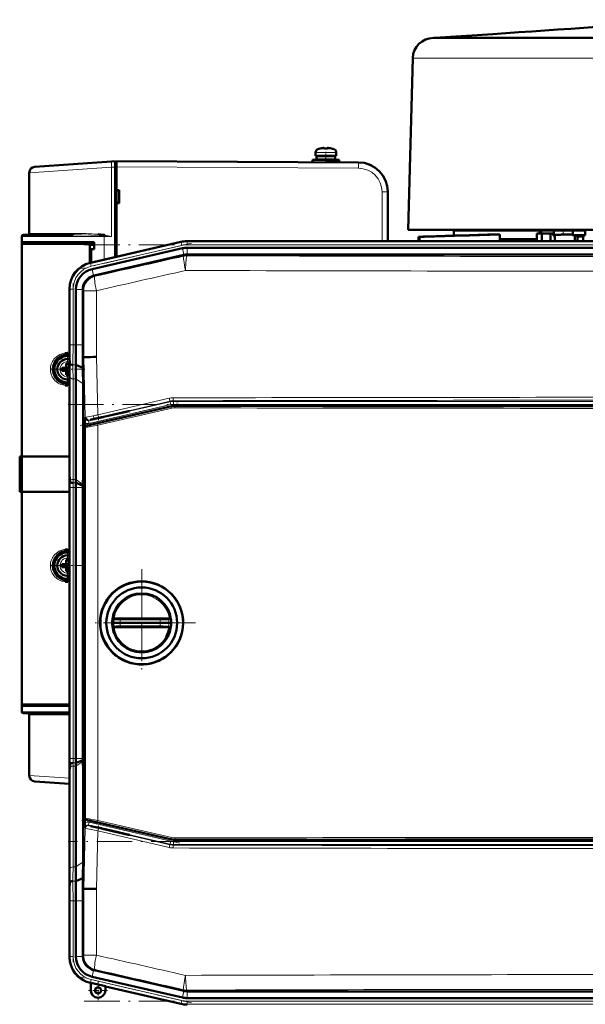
# Model space of a CAD drawing. Extents: x -1438 to 1837, y -1689 to 607.
# Tile 39 of 92: x -1233 to -1042, y 274 to 607. Entities that reach past the tile are written whole.
import ezdxf

# ---------------------------------------------------------------- set-up
doc = ezdxf.new("R2010")
doc.units = 0
doc.linetypes.add('DASHDOT', pattern=[18.5, 12, -3, 0.5, -3])

msp = doc.modelspace()

# ---------------------------------------------------------------- linework, layer by layer
at = {"color": 7, "lineweight": 50}
for p, q in [((-1092.72, 601.17), (-1093.2, 601.17)), ((-1073.05, 602.48), (-1092.73, 601.17)), ((-1075.9, 601.17), (-1092.72, 601.17)), ((-1069.61, 601.17), (-1075.9, 601.17)), ((-1009.71, 601.17), (-1069.61, 601.17)), ((-1100.2, 594.35), (-1101.73, 536.17)), ((-1131.54, 563.74), (-1131.53, 563.73)), ((-1130.38, 563.9), (-1130.55, 563.88)), ((-1130.11, 563.73), (-1130.11, 563.88)), ((-1129.11, 563.73), (-1129.11, 563.88)), ((-1128.84, 563.9), (-1128.67, 563.88)), ((-1127.69, 563.73), (-1127.68, 563.74)), ((-1133.11, 562.33), (-1133.11, 561.2)), ((-1133.11, 561.2), (-1133.11, 562.33)), ((-1133.11, 561.2), (-1129.61, 561.2)), ((-1132.76, 560), (-1132.76, 561.1)), ((-1132.76, 560), (-1132.76, 561.1)), ((-1129.61, 561.1), (-1132.76, 561.1)), ((-1131.61, 561.1), (-1131.61, 561.2)), ((-1131.61, 561.1), (-1131.61, 561.2)), ((-1129.61, 561.2), (-1126.11, 561.2)), ((-1126.46, 561.1), (-1129.61, 561.1)), ((-1127.61, 561.2), (-1127.61, 561.1)), ((-1126.46, 561.1), (-1126.46, 560)), ((-1126.11, 561.2), (-1126.11, 562.33)), ((-1228.25, 557.54), (-1202.21, 559.36)), ((-1202.21, 559.36), (-1201.01, 559.44)), ((-1201.01, 557.45), (-1201.01, 559.44)), ((-1200.61, 559.17), (-1201.01, 559.17)), ((-1201.01, 526.94), (-1201.01, 557.45)), ((-1118.56, 559.04), (-1200.61, 559.47)), ((-1200.61, 557.47), (-1200.61, 549.67)), ((-1134.11, 559.9), (-1134.11, 559.12)), ((-1129.61, 559.9), (-1134.11, 559.9)), ((-1134.11, 559.12), (-1134.11, 559.9)), ((-1129.61, 560), (-1132.76, 560)), ((-1131.61, 559.9), (-1131.61, 560)), ((-1131.61, 559.9), (-1131.61, 560)), ((-1126.46, 560), (-1129.61, 560)), ((-1125.11, 559.9), (-1129.61, 559.9)), ((-1125.11, 559.1), (-1129.53, 559.1)), ((-1127.61, 560), (-1127.61, 559.9)), ((-1127.61, 559.1), (-1127.61, 559.09)), ((-1125.11, 559.1), (-1125.11, 559.9)), ((-1230.11, 555.54), (-1230.11, 534.97)), ((-1200.61, 549.67), (-1199.61, 549.67)), ((-1200.61, 549.67), (-1200.61, 549.53)), ((-1200.61, 549.62), (-1200.61, 545.32)), ((-1200.61, 549.53), (-1199.61, 549.47)), ((-1199.61, 549.67), (-1199.61, 545.27)), ((-1108.61, 532.32), (-1108.61, 549.04)), ((-1199.61, 545.47), (-1200.61, 545.41)), ((-1200.61, 545.41), (-1200.61, 545.27)), ((-1200.61, 545.27), (-1200.61, 527.03)), ((-1199.61, 545.27), (-1200.61, 545.27)), ((-1232.61, 531.97), (-1232.61, 533.97)), ((-1224.21, 534.47), (-1232.11, 534.47)), ((-1215.21, 534.47), (-1224.21, 534.47)), ((-1204.69, 534.19), (-1205.08, 534.22)), ((-1204.7, 534.19), (-1205.07, 534.22)), ((-1205.03, 534.48), (-1204.64, 534.45)), ((-1101.73, 536.17), (-1081.92, 536.17)), ((-1098.26, 533.83), (-1097.94, 533.81)), ((-1098.26, 533.83), (-1098.26, 532.32)), ((-1097.94, 533.81), (-1097.94, 532.32)), ((-1086.23, 535.97), (-1076, 535.97)), ((-1086.23, 534.21), (-1086.23, 535.97)), ((-1083.23, 536.17), (-1083.23, 535.97)), ((-1081.92, 536.17), (-1069.72, 536.17)), ((-1076, 535.97), (-1057.12, 535.97)), ((-1070.73, 534.61), (-1073.3, 534.61)), ((-1070.73, 532.97), (-1070.73, 534.61)), ((-1069.72, 536.17), (-1051.22, 536.17)), ((-1058.19, 534.97), (-1056.51, 534.97)), ((-1058.19, 532.97), (-1058.19, 534.97)), ((-1057.12, 535.97), (-1057.12, 534.97)), ((-1056.68, 535.97), (-1057.12, 535.97)), ((-1056.68, 534.97), (-1056.68, 535.97)), ((-1056.68, 535.97), (-1052.41, 535.97)), ((-1056.51, 534.97), (-1056.51, 532.32)), ((-1056.51, 534.97), (-1053.51, 534.97)), ((-1053.51, 534.97), (-1053.51, 532.32)), ((-1052.66, 534.97), (-1053.51, 534.97)), ((-1052.66, 534.28), (-1052.66, 534.97)), ((-1052.41, 534.28), (-1052.66, 534.28)), ((-1052.41, 534.28), (-1052.41, 535.97)), ((-1052.22, 535.97), (-1052.41, 535.97)), ((-1052.22, 535.97), (-1046.23, 535.97)), ((-1052.08, 532.32), (-1052.09, 534.46)), ((-1051.22, 536.17), (-1002.73, 536.17)), ((-1046, 535.97), (-1046.23, 535.97)), ((-1046, 535.97), (-1046, 534.35)), ((-1046, 535.97), (-1041.84, 535.97)), ((-1046, 534.35), (-1044.98, 534.36)), ((-1045.26, 534.36), (-1045.26, 532.32)), ((-1044.41, 533.87), (-1042.41, 533.88)), ((-1044.41, 532.32), (-1044.41, 533.87)), ((-1042.41, 533.88), (-1042.41, 532.32)), ((-1041.84, 535.97), (-1041.84, 534.41)), ((-1041.63, 535.97), (-1041.84, 535.97)), ((-1232.61, 531.47), (-1232.61, 531.97)), ((-1208.11, 531.97), (-1232.61, 531.97)), ((-1232.61, 531.47), (-1210.56, 531.47)), ((-1232.61, 459.47), (-1232.61, 531.47)), ((-1232.31, 531.47), (-1232.31, 531.97)), ((-1208.11, 531.47), (-1210.56, 531.47)), ((-1208.11, 531.02), (-1209.79, 531.07)), ((-1209.61, 524.95), (-1209.61, 530.5)), ((-1178.74, 532.08), (-1209.5, 524.98)), ((-1178.74, 532.08), (-1209.31, 525.03)), ((-1208.11, 529.67), (-1208.11, 531.97)), ((-1176.66, 532.32), (-1156.39, 532.32)), ((-828.6, 532.32), (-1176.66, 532.32)), ((-843.59, 532.32), (-1156.39, 532.32)), ((-1070.68, 532.32), (-1070.73, 532.97)), ((-1058.19, 532.97), (-1070.73, 532.97)), ((-1058.19, 532.97), (-1058.2, 532.32)), ((-1208.11, 529.67), (-1209.61, 529.67)), ((-1209.11, 529.64), (-1209.61, 529.62)), ((-1209.61, 529.62), (-1209.61, 524.95)), ((-1208.11, 529.67), (-1209.11, 529.64)), ((-1209.11, 529.64), (-1209.11, 525.07)), ((-1178.25, 529.96), (-1208.82, 522.9)), ((-1177.76, 527.72), (-1208.13, 520.71)), ((-1177.76, 527.72), (-1177.73, 527.72)), ((-1176.66, 530.14), (-1156.39, 530.14)), ((-1176.63, 527.85), (-828.62, 527.85)), ((-843.59, 530.14), (-1156.39, 530.14)), ((-1216.48, 516.22), (-1216.48, 516.12)), ((-1216.47, 516.21), (-1216.48, 516.01)), ((-1216.48, 516.01), (-1216.48, 497.21)), ((-1214.29, 516.01), (-1214.29, 497.21)), ((-1212, 515.84), (-1212, 516.01)), ((-1212, 515.84), (-1212, 497.21)), ((-1217.61, 490.89), (-1217.61, 489.97)), ((-1216.61, 490.89), (-1216.61, 489.97)), ((-1216.33, 490.88), (-1216.5, 493.07)), ((-1211.95, 489.49), (-1214.33, 490.48)), ((-1212.01, 493.07), (-1211.68, 493.08)), ((-1211.68, 493.08), (-1211.33, 493.09)), ((-1218.11, 489.47), (-1219.04, 489.47)), ((-1218.11, 488.47), (-1219.04, 488.47)), ((-1217.75, 489.61), (-1217.76, 489.62)), ((-1217.75, 488.33), (-1217.76, 488.32)), ((-1216.48, 489.61), (-1217.75, 489.61)), ((-1217.75, 488.33), (-1217.75, 489.61)), ((-1216.48, 488.33), (-1217.75, 488.33)), ((-1217.61, 487.05), (-1217.61, 487.97)), ((-1216.61, 487.05), (-1216.61, 487.97)), ((-1216.48, 490.14), (-1216.48, 456)), ((-1216.48, 490.14), (-1216.48, 456)), ((-1216.48, 489.61), (-1216.48, 488.33)), ((-1214.29, 485.72), (-1214.29, 451.58)), ((-1211.91, 484.04), (-1211.91, 453.08)), ((-1181.85, 476.47), (-1210.89, 469.77)), ((-1203.42, 473.24), (-1196.56, 474.82)), ((-1196.17, 474.82), (-1203.42, 473.15)), ((-1196.17, 474.82), (-1196.56, 474.82)), ((-824.51, 476.6), (-1180.73, 476.6)), ((-1211.22, 469.52), (-1211.25, 470.8)), ((-1206.67, 472.49), (-1205.69, 472.72)), ((-1205.69, 472.62), (-1206.67, 472.4)), ((-1205.69, 472.72), (-1205.54, 472.74)), ((-1205.69, 472.62), (-1205.69, 472.72)), ((-1205.54, 472.66), (-1205.69, 472.62)), ((-1205.54, 472.74), (-1204.84, 472.91)), ((-1204.84, 472.82), (-1205.54, 472.66)), ((-1205.54, 472.66), (-1205.54, 472.74)), ((-1204.84, 472.91), (-1203.42, 473.24)), ((-1203.42, 473.15), (-1204.84, 472.82)), ((-1204.84, 472.82), (-1204.84, 472.91)), ((-1203.42, 473.15), (-1203.42, 473.24)), ((-1211.28, 469.28), (-1211.28, 336.87)), ((-1233.36, 459.47), (-1233.35, 459.47)), ((-1233.36, 447.47), (-1233.36, 459.47)), ((-1233.36, 459.22), (-1233.36, 459.23)), ((-1233.36, 459.21), (-1233.36, 459.22)), ((-1233.35, 459.47), (-1233.31, 459.47)), ((-1233.35, 447.47), (-1233.35, 459.47)), ((-1233.11, 459.47), (-1233.31, 459.47)), ((-1233.11, 459.47), (-1233.11, 447.47)), ((-1232.61, 459.47), (-1233.11, 459.47)), ((-1216.48, 459.47), (-1232.61, 459.47)), ((-1232.31, 459.44), (-1232.61, 459.47)), ((-1232.61, 459.44), (-1232.61, 447.5)), ((-1232.57, 459.44), (-1232.61, 459.44)), ((-1232.19, 459.44), (-1232.26, 459.44)), ((-1231.76, 459.44), (-1232.19, 459.44)), ((-1229.99, 459.44), (-1231.76, 459.44)), ((-1222.9, 459.43), (-1229.99, 459.44)), ((-1216.28, 450.88), (-1216.45, 453.07)), ((-1212, 449.53), (-1214.28, 450.48)), ((-1211.91, 453.08), (-1211.99, 449.95)), ((-1211.28, 453.08), (-1211.91, 453.08)), ((-1233.36, 447.71), (-1233.36, 447.72)), ((-1233.36, 447.47), (-1233.35, 447.47)), ((-1233.35, 447.47), (-1233.31, 447.47)), ((-1233.34, 447.47), (-1233.32, 447.47)), ((-1233.11, 447.47), (-1233.31, 447.47)), ((-1233.11, 447.47), (-1232.61, 447.47)), ((-1232.61, 447.5), (-1232.58, 447.5)), ((-1232.61, 447.47), (-1232.31, 447.5)), ((-1216.48, 447.47), (-1232.61, 447.47)), ((-1232.61, 375.47), (-1232.61, 447.47)), ((-1232.26, 447.5), (-1232.19, 447.5)), ((-1232.19, 447.5), (-1231.75, 447.5)), ((-1231.75, 447.5), (-1229.99, 447.5)), ((-1229.99, 447.5), (-1229.01, 447.5)), ((-1226.51, 447.5), (-1224.27, 447.51)), ((-1221.89, 447.51), (-1218.35, 447.52)), ((-1216.48, 448.93), (-1216.48, 357.21)), ((-1214.29, 357.21), (-1214.29, 448.93)), ((-1211.99, 449.95), (-1212, 449.53)), ((-1212, 449.53), (-1212, 448.93)), ((-1212, 448.93), (-1212, 357.21)), ((-1217.61, 424.39), (-1217.61, 423.47)), ((-1216.61, 424.39), (-1216.61, 423.47)), ((-1218.11, 422.97), (-1219.04, 422.97)), ((-1218.11, 421.97), (-1219.04, 421.97)), ((-1217.75, 423.11), (-1217.76, 423.12)), ((-1217.75, 421.83), (-1217.76, 421.82)), ((-1216.48, 423.11), (-1217.75, 423.11)), ((-1217.75, 421.83), (-1217.75, 423.11)), ((-1216.48, 421.83), (-1217.75, 421.83)), ((-1217.61, 420.55), (-1217.61, 421.47)), ((-1216.61, 420.55), (-1216.61, 421.47)), ((-1216.48, 423.11), (-1216.48, 421.83)), ((-1201.94, 404.34), (-1201.97, 404.13)), ((-1200.86, 404.58), (-1201.47, 404.58)), ((-1200.86, 404.58), (-1199.21, 404.58)), ((-1185.72, 404.58), (-1199.21, 404.58)), ((-1185.72, 404.58), (-1184.89, 404.58)), ((-1184.89, 404.58), (-1184.16, 404.58)), ((-1184.16, 404.58), (-1183.39, 404.58)), ((-1182.57, 404.58), (-1183.39, 404.58)), ((-1182.08, 404.13), (-1182.1, 404.34)), ((-1201.43, 403.08), (-1202.02, 403.08)), ((-1201.94, 401.82), (-1201.97, 402.03)), ((-1200.86, 401.58), (-1201.47, 401.58)), ((-1199.38, 403.08), (-1201.43, 403.08)), ((-1200.86, 401.58), (-1199.21, 401.58)), ((-1199.38, 403.08), (-1185.71, 403.08)), ((-1185.72, 401.58), (-1199.21, 401.58)), ((-1185.72, 401.58), (-1183.39, 401.58)), ((-1182.82, 403.08), (-1185.71, 403.08)), ((-1182.57, 401.58), (-1183.39, 401.58)), ((-1182.02, 403.08), (-1182.82, 403.08)), ((-1182.08, 402.03), (-1182.1, 401.82)), ((-1192.28, 388.99), (-1192.02, 388.99)), ((-1232.61, 374.97), (-1232.61, 375.47)), ((-1216.48, 375.47), (-1232.61, 375.47)), ((-1232.61, 372.97), (-1232.61, 374.97)), ((-1232.61, 374.97), (-1216.48, 374.97)), ((-1232.31, 374.97), (-1232.31, 375.47)), ((-1232.31, 375.47), (-1232.14, 375.47)), ((-1232.11, 372.47), (-1216.48, 372.47)), ((-1230.61, 372.47), (-1230.6, 372.47)), ((-1230.11, 371.97), (-1230.11, 351.4)), ((-1212, 356.61), (-1212, 357.21)), ((-1216.28, 355.26), (-1216.45, 353.07)), ((-1214.29, 320.42), (-1214.29, 354.56)), ((-1212, 356.61), (-1214.28, 355.66)), ((-1211.99, 356.19), (-1212, 356.61)), ((-1211.91, 353.07), (-1211.99, 356.19)), ((-1216.48, 316), (-1216.48, 350.14)), ((-1216.48, 316), (-1216.48, 350.14)), ((-1211.28, 353.06), (-1211.91, 353.07)), ((-1211.91, 322.11), (-1211.91, 353.07)), ((-1216.48, 348.58), (-1228.25, 349.4)), ((-1211.22, 336.64), (-1211.25, 335.34)), ((-1181.85, 329.68), (-1210.89, 336.39)), ((-1205.69, 333.52), (-1206.68, 333.75)), ((-1206.68, 333.65), (-1205.69, 333.43)), ((-1205.69, 333.52), (-1205.54, 333.48)), ((-1205.69, 333.52), (-1205.69, 333.43)), ((-1205.54, 333.48), (-1204.84, 333.32)), ((-1205.54, 333.48), (-1205.54, 333.4)), ((-1205.54, 333.4), (-1205.69, 333.43)), ((-1204.84, 333.24), (-1205.54, 333.4)), ((-1204.84, 333.32), (-1203.42, 333)), ((-1204.84, 333.32), (-1204.84, 333.24)), ((-1203.42, 332.9), (-1204.84, 333.24)), ((-1196.17, 331.32), (-1203.42, 333)), ((-1203.42, 333), (-1203.42, 332.9)), ((-1203.42, 332.9), (-1196.56, 331.32)), ((-1196.56, 331.32), (-1196.17, 331.32)), ((-1180.73, 329.56), (-824.51, 329.56)), ((-1216.33, 315.26), (-1216.5, 313.07)), ((-1211.95, 316.65), (-1214.33, 315.66)), ((-1212.01, 313.07), (-1211.98, 314.89)), ((-1211.98, 314.89), (-1211.95, 316.65)), ((-1212.01, 313.07), (-1211.68, 313.06)), ((-1211.33, 313.06), (-1211.68, 313.06)), ((-1216.48, 290.13), (-1216.48, 308.93)), ((-1214.29, 290.13), (-1214.29, 308.93)), ((-1212, 290.31), (-1212, 308.93)), ((-1216.47, 289.93), (-1216.48, 290.13)), ((-1212, 290.31), (-1212, 290.13)), ((-1216.48, 289.93), (-1216.48, 290.02)), ((-1177.76, 278.42), (-1208.13, 285.43)), ((-1209.31, 281.12), (-1209.5, 281.16)), ((-1209.31, 281.12), (-1209.5, 281.16)), ((-1209.31, 281.12), (-1209.27, 281.18)), ((-1209.31, 278.62), (-1209.31, 281.12)), ((-1209.27, 278.62), (-1209.27, 281.18)), ((-1209.27, 281.18), (-1204.34, 280.04)), ((-1178.25, 276.19), (-1208.82, 283.24)), ((-1204.34, 280.04), (-1204.31, 279.96)), ((-1204.34, 280.04), (-1204.34, 278.62)), ((-1204.31, 278.62), (-1204.31, 279.96)), ((-1204.31, 279.96), (-1204.31, 278.62)), ((-1178.74, 274.06), (-1204.31, 279.96)), ((-1177.76, 278.42), (-1177.73, 278.42)), ((-1176.66, 278.29), (-1176.63, 278.29)), ((-1176.63, 278.29), (-828.62, 278.29)), ((-1176.66, 276), (-1156.39, 276)), ((-843.59, 276), (-1156.39, 276))]:
    msp.add_line(p, q, dxfattribs=at)
at = {"color": 7, "lineweight": 18}
for p, q in [((-1098.16, 594.35), (-1100.2, 594.35)), ((-1080.84, 594.35), (-1098.16, 594.35)), ((-1038.48, 594.35), (-1080.84, 594.35)), ((-1132.18, 563.57), (-1132.18, 563.57)), ((-1129.61, 563.57), (-1132.18, 563.57)), ((-1129.59, 563.57), (-1129.61, 563.57)), ((-1127.04, 563.57), (-1129.59, 563.57)), ((-1133.11, 562.33), (-1133.11, 562.33)), ((-1129.61, 562.33), (-1133.11, 562.33)), ((-1129.58, 562.33), (-1129.61, 562.33)), ((-1126.11, 562.33), (-1129.58, 562.33)), ((-1202.21, 557.36), (-1230.11, 555.54)), ((-1201.01, 557.45), (-1202.21, 557.36)), ((-1202.21, 533.97), (-1202.21, 557.36)), ((-1201.01, 557.47), (-1200.61, 557.47)), ((-1200.61, 557.47), (-1118.56, 557.04)), ((-1110.6, 549.04), (-1108.61, 549.04)), ((-1110.6, 532.32), (-1110.6, 549.04)), ((-1232.61, 533.97), (-1224.58, 533.97)), ((-1222.07, 534.97), (-1230.11, 534.97)), ((-1224.58, 533.97), (-1204.71, 533.97)), ((-1214.97, 534.97), (-1222.07, 534.97)), ((-1202.21, 533.97), (-1204.71, 533.97)), ((-1204.71, 526.09), (-1204.71, 533.97)), ((-1052.22, 534.43), (-1052.22, 535.97)), ((-1046.23, 535.97), (-1046.23, 534.54)), ((-1178.7, 531.9), (-1209.32, 524.83)), ((-1178.47, 530.93), (-1209.1, 523.86)), ((-1178.7, 531.9), (-1178.74, 532.08)), ((-1178.7, 531.9), (-1178.47, 530.93)), ((-1176.66, 532.14), (-1176.66, 532.32)), ((-1176.66, 532.14), (-1176.66, 531.14)), ((-1176.66, 532.14), (-828.6, 532.14)), ((-1176.66, 531.14), (-828.6, 531.14)), ((-1177.73, 527.72), (-1178.25, 529.96)), ((-1177.71, 527.29), (-1177.76, 527.72)), ((-1176.66, 527.85), (-1176.66, 530.14)), ((-1176.63, 527.85), (-1176.58, 527.42)), ((-1209.5, 524.98), (-1209.32, 524.83)), ((-1209.1, 523.86), (-1209.32, 524.83)), ((-1208.3, 520.66), (-1208.82, 522.9)), ((-1208.13, 520.71), (-1207.81, 520.45)), ((-1216.29, 516.07), (-1216.48, 516.22)), ((-1216.29, 516.07), (-1216.29, 497.21)), ((-1216.29, 516.07), (-1215.29, 516.07)), ((-1215.29, 516.07), (-1215.29, 497.21)), ((-1212, 516.01), (-1214.29, 516.01)), ((-1211.68, 515.58), (-1212, 515.84)), ((-1211.68, 493.08), (-1211.68, 515.58)), ((-1207.38, 515.58), (-1211.68, 515.58)), ((-1207.38, 515.58), (-1207.38, 493.14)), ((-1216.29, 497.21), (-1216.48, 497.21)), ((-1216.29, 497.21), (-1215.29, 497.21)), ((-1214.29, 497.21), (-1215.29, 497.21)), ((-1212, 497.21), (-1214.29, 497.21)), ((-1217.09, 491.54), (-1217.11, 491.54)), ((-1214.33, 490.48), (-1215.33, 490.48)), ((-1211.14, 472.64), (-1211.68, 493.08)), ((-1207.38, 493.14), (-1206.86, 473.52)), ((-1219.68, 488.99), (-1219.68, 488.97)), ((-1217.14, 486.4), (-1217.11, 486.4)), ((-1216.29, 486.41), (-1216.29, 452.26)), ((-1215.29, 485.72), (-1215.29, 451.58)), ((-1214.29, 485.72), (-1215.29, 485.72)), ((-1211.91, 484.04), (-1214.29, 485.72)), ((-1210.04, 471.57), (-1182.38, 477.96)), ((-1182.16, 476.99), (-1209.82, 470.6)), ((-1206.86, 473.52), (-1182.75, 479.14)), ((-1182.41, 478.17), (-1206.5, 472.55)), ((-1182.38, 477.96), (-1182.41, 478.17)), ((-1182.16, 476.99), (-1182.38, 477.96)), ((-1181.28, 478.3), (-1181.26, 478.09)), ((-1181.26, 478.09), (-823.99, 478.09)), ((-1181.26, 477.09), (-1181.26, 478.09)), ((-823.99, 477.09), (-1181.26, 477.09)), ((-1206.94, 470.53), (-1181.83, 476.27)), ((-1181.78, 475.78), (-1206.9, 470.04)), ((-1181.83, 476.27), (-1181.85, 476.47)), ((-1180.73, 476.6), (-1180.71, 476.39)), ((-1211.27, 472.52), (-1211.14, 472.64)), ((-1209.92, 471.69), (-1210.04, 471.57)), ((-1209.82, 470.6), (-1210.04, 471.57)), ((-1206.67, 472.4), (-1206.67, 472.49)), ((-1211.2, 469.23), (-1211.28, 469.28)), ((-1211.2, 336.93), (-1211.2, 469.23)), ((-1210.89, 469.77), (-1210.82, 469.71)), ((-1206.9, 470.04), (-1206.9, 336.12)), ((-1233.31, 459.47), (-1233.31, 447.47)), ((-1216.45, 453.07), (-1216.5, 453.07)), ((-1214.29, 451.58), (-1215.29, 451.58)), ((-1214.28, 450.48), (-1215.28, 450.48)), ((-1211.99, 449.95), (-1214.29, 451.58)), ((-1216.29, 448.93), (-1216.48, 448.93)), ((-1216.29, 357.21), (-1216.29, 448.93)), ((-1216.29, 448.93), (-1215.29, 448.93)), ((-1214.29, 448.93), (-1215.29, 448.93)), ((-1215.29, 357.21), (-1215.29, 448.93)), ((-1212, 448.93), (-1214.29, 448.93)), ((-1217.09, 425.04), (-1217.11, 425.04)), ((-1219.68, 422.49), (-1219.68, 422.47)), ((-1217.14, 419.9), (-1217.11, 419.9)), ((-1201.35, 404.14), (-1201.97, 404.13)), ((-1199.3, 404.09), (-1185.8, 404.09)), ((-1182.08, 404.13), (-1182.9, 404.14)), ((-1201.35, 402.02), (-1201.97, 402.03)), ((-1201.35, 402.02), (-1200.7, 402.03)), ((-1199.3, 402.07), (-1185.8, 402.07)), ((-1184.78, 402.04), (-1183.87, 402.02)), ((-1183.87, 402.02), (-1182.9, 402.01)), ((-1182.08, 402.03), (-1182.9, 402.01)), ((-1216.48, 372.97), (-1232.61, 372.97)), ((-1230.11, 371.97), (-1216.48, 371.97)), ((-1216.29, 357.21), (-1216.48, 357.21)), ((-1216.29, 357.21), (-1215.29, 357.21)), ((-1214.29, 357.21), (-1215.29, 357.21)), ((-1212, 357.21), (-1214.29, 357.21)), ((-1216.29, 319.74), (-1216.29, 353.88)), ((-1214.29, 354.56), (-1215.29, 354.56)), ((-1215.29, 320.42), (-1215.29, 354.56)), ((-1214.28, 355.66), (-1215.28, 355.66)), ((-1211.99, 356.19), (-1214.29, 354.56)), ((-1230.11, 351.4), (-1216.48, 350.51)), ((-1216.5, 353.07), (-1216.45, 353.07)), ((-1211.28, 336.87), (-1211.2, 336.93)), ((-1211.68, 313.06), (-1211.14, 333.5)), ((-1211.14, 333.5), (-1211.27, 333.62)), ((-1210.82, 336.44), (-1210.89, 336.39)), ((-1209.82, 335.54), (-1210.04, 334.57)), ((-1182.38, 328.18), (-1210.04, 334.57)), ((-1210.04, 334.57), (-1209.92, 334.45)), ((-1209.82, 335.54), (-1182.16, 329.16)), ((-1181.83, 329.89), (-1206.94, 335.63)), ((-1206.9, 336.12), (-1181.78, 330.38)), ((-1206.68, 333.75), (-1206.68, 333.65)), ((-1206.5, 333.59), (-1182.41, 327.97)), ((-1206.86, 332.62), (-1207.38, 313)), ((-1182.75, 327), (-1206.86, 332.62)), ((-1182.38, 328.18), (-1182.41, 327.97)), ((-1182.16, 329.16), (-1182.38, 328.18)), ((-1181.83, 329.89), (-1181.85, 329.68)), ((-1181.28, 327.84), (-1181.26, 328.05)), ((-1181.26, 329.05), (-1181.26, 328.05)), ((-1181.26, 329.05), (-823.99, 329.05)), ((-823.99, 328.05), (-1181.26, 328.05)), ((-1180.71, 329.76), (-1180.73, 329.56)), ((-1214.29, 320.42), (-1215.29, 320.42)), ((-1211.91, 322.11), (-1214.29, 320.42)), ((-1214.33, 315.66), (-1215.33, 315.66)), ((-1211.68, 290.56), (-1211.68, 313.06)), ((-1207.38, 313), (-1207.38, 290.56)), ((-1216.29, 308.93), (-1216.48, 308.93)), ((-1216.29, 308.93), (-1215.29, 308.93)), ((-1216.29, 290.07), (-1216.29, 308.93)), ((-1214.29, 308.93), (-1215.29, 308.93)), ((-1215.29, 290.07), (-1215.29, 308.93)), ((-1212, 308.93), (-1214.29, 308.93)), ((-1212, 290.13), (-1214.29, 290.13)), ((-1211.68, 290.56), (-1212, 290.31)), ((-1211.68, 290.56), (-1207.38, 290.56)), ((-1216.48, 289.93), (-1216.29, 290.07)), ((-1215.29, 290.07), (-1216.29, 290.07)), ((-1208.3, 285.48), (-1208.82, 283.24)), ((-1208.13, 285.43), (-1207.81, 285.69)), ((-1209.32, 281.31), (-1209.5, 281.16)), ((-1209.32, 281.31), (-1209.1, 282.28)), ((-1178.7, 274.24), (-1209.32, 281.31)), ((-1178.47, 275.21), (-1209.1, 282.28)), ((-1209.27, 278.62), (-1209.31, 278.62)), ((-1204.34, 278.62), (-1204.31, 278.62)), ((-1177.73, 278.42), (-1178.25, 276.19)), ((-1177.71, 278.85), (-1177.76, 278.42)), ((-1176.66, 278.29), (-1176.66, 276)), ((-1176.63, 278.29), (-1176.58, 278.72)), ((-1178.7, 274.24), (-1178.74, 274.06)), ((-1178.7, 274.24), (-1178.47, 275.21)), ((-1176.66, 275), (-828.6, 275)), ((-1176.66, 274.01), (-1176.66, 275)), ((-1176.66, 274.01), (-828.6, 274.01)), ((-1176.66, 274.01), (-1176.66, 273.82))]:
    msp.add_line(p, q, dxfattribs=at)
at = {"color": 7, "linetype": 'DASHDOT', "lineweight": 18, "ltscale": 0.000932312}
msp.add_line((-1130.61, 563.91), (-1130.61, 563.87), dxfattribs=at)
at = {"color": 7, "linetype": 'DASHDOT', "lineweight": 18, "ltscale": 0.000656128}
msp.add_line((-1130.61, 563.88), (-1130.61, 563.9), dxfattribs=at)
at = {"color": 7, "linetype": 'DASHDOT', "lineweight": 18, "ltscale": 0.000779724}
msp.add_line((-1128.61, 563.88), (-1128.61, 563.91), dxfattribs=at)
at = {"color": 7, "linetype": 'DASHDOT', "lineweight": 18, "ltscale": 0.000671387}
msp.add_line((-1128.61, 563.88), (-1128.61, 563.9), dxfattribs=at)
at = {"color": 7, "linetype": 'DASHDOT', "lineweight": 18, "ltscale": 0.097174}
msp.add_line((-1129.61, 558.76), (-1129.61, 562.65), dxfattribs=at)
at = {"color": 7, "linetype": 'DASHDOT', "lineweight": 18, "ltscale": 0.033014}
msp.add_line((-1129.61, 561.21), (-1129.61, 559.89), dxfattribs=at)
at = {"color": 7, "linetype": 'DASHDOT', "lineweight": 18, "ltscale": 0.012015}
msp.add_line((-1200.57, 557.48), (-1201.05, 557.48), dxfattribs=at)
at = {"color": 7, "linetype": 'DASHDOT', "lineweight": 18, "ltscale": 0.023296}
msp.add_line((-1129.61, 559.98), (-1129.61, 559.04), dxfattribs=at)
at = {"color": 7, "linetype": 'DASHDOT', "lineweight": 18, "ltscale": 0.046164}
msp.add_line((-1049.23, 534.28), (-1049.23, 536.12), dxfattribs=at)
at = {"color": 7, "linetype": 'DASHDOT', "lineweight": 18}
for p, q in [((-1175.15, 531.7), (-1212.41, 523.09)), ((-1211.46, 531.14), (-793.79, 531.14)), ((-1215.29, 517.96), (-1215.29, 495.33)), ((-1216.98, 477.09), (-788.27, 477.09)), ((-1212.84, 469.9), (-1179.14, 477.68)), ((-1215.29, 348.04), (-1215.29, 458.1)), ((-1192.02, 421.28), (-1192.02, 384.88)), ((-1192.02, 416.08), (-1192.02, 390.08)), ((-1173.82, 403.08), (-1210.22, 403.08)), ((-1179.02, 403.08), (-1205.02, 403.08)), ((-1179.14, 328.46), (-1212.84, 336.24)), ((-788.27, 329.05), (-1216.99, 329.05)), ((-1215.29, 310.81), (-1215.29, 288.19)), ((-1175.15, 274.45), (-1212.41, 283.05)), ((-1211.46, 275), (-793.79, 275))]:
    msp.add_line(p, q, dxfattribs=at)
at = {"color": 7, "linetype": 'DASHDOT', "lineweight": 18, "ltscale": 0.2925}
for p, q in [((-1217.11, 494.82), (-1217.11, 483.12)), ((-1217.11, 428.32), (-1217.11, 416.62))]:
    msp.add_line(p, q, dxfattribs=at)
at = {"color": 7, "linetype": 'DASHDOT', "lineweight": 18, "ltscale": 0.292499}
for p, q in [((-1211.26, 488.97), (-1222.96, 488.97)), ((-1211.26, 422.47), (-1222.96, 422.47))]:
    msp.add_line(p, q, dxfattribs=at)
at = {"color": 7, "linetype": 'DASHDOT', "lineweight": 18, "ltscale": 0.020221}
msp.add_line((-1206.67, 472.56), (-1206.67, 471.75), dxfattribs=at)
at = {"color": 7, "linetype": 'DASHDOT', "lineweight": 18, "ltscale": 0.019753}
msp.add_line((-1206.68, 333.59), (-1206.68, 334.38), dxfattribs=at)
at = {"color": 7, "linetype": 'DASHDOT', "lineweight": 18, "ltscale": 0.1625}
for p, q in [((-1206.81, 281.87), (-1206.81, 275.37)), ((-1203.56, 278.62), (-1210.06, 278.62))]:
    msp.add_line(p, q, dxfattribs=at)
at = {"color": 7, "linetype": 'DASHDOT', "lineweight": 18, "ltscale": 0.160231}
msp.add_line((-1206.81, 281.82), (-1206.81, 275.41), dxfattribs=at)
at = {"color": 7, "linetype": 'DASHDOT', "lineweight": 18, "ltscale": 0.160233}
msp.add_line((-1203.6, 278.62), (-1210.01, 278.62), dxfattribs=at)
at = {"color": 7, "lineweight": 50}
for points in [[(-1130.11, 563.88), (-1130.11, 563.88), (-1130.11, 563.88), (-1130.12, 563.89), (-1130.14, 563.89), (-1130.2, 563.9), (-1130.61, 563.88)], [(-1130.11, 563.88), (-1130.11, 563.88), (-1130.11, 563.88), (-1130.12, 563.89), (-1130.13, 563.89), (-1130.16, 563.9)], [(-1129.11, 563.88), (-1129.11, 563.88), (-1129.11, 563.88), (-1129.1, 563.89), (-1129.09, 563.89), (-1129.01, 563.9)], [(-1129.11, 563.88), (-1129.11, 563.88), (-1129.1, 563.89), (-1129.1, 563.89), (-1129.08, 563.89), (-1129.03, 563.9), (-1128.88, 563.9), (-1128.61, 563.88)], [(-1052.22, 534.43), (-1052.22, 534.44), (-1052.18, 534.44), (-1051.7, 534.49)], [(-1047.62, 534.59), (-1046.37, 534.57), (-1046.31, 534.56)], [(-1209.61, 530.5), (-1209.64, 530.72), (-1209.71, 530.94), (-1209.84, 531.13), (-1210.01, 531.29), (-1210.21, 531.4), (-1210.56, 531.47)], [(-1217.97, 494.44), (-1217.54, 494.47), (-1217.36, 494.47)], [(-1217.36, 483.47), (-1217.91, 483.5), (-1217.97, 483.5)], [(-1206.67, 472.49), (-1208.13, 472.14), (-1209.1, 471.9), (-1209.26, 471.85), (-1209.28, 471.84), (-1209.28, 471.84)], [(-1209.28, 471.84), (-1209.28, 471.84), (-1209.27, 471.84), (-1209.23, 471.84), (-1208.84, 471.92), (-1206.67, 472.4)], [(-1217.97, 427.94), (-1217.54, 427.97), (-1217.36, 427.97)], [(-1217.36, 416.97), (-1217.91, 417), (-1217.97, 417)], [(-1201.94, 404.34), (-1201.94, 404.34), (-1201.94, 404.34), (-1201.94, 404.34), (-1201.94, 404.34), (-1201.93, 404.35), (-1201.91, 404.36)], [(-1182.13, 404.36), (-1182.11, 404.34), (-1182.1, 404.34), (-1182.1, 404.34), (-1182.1, 404.34), (-1182.1, 404.34), (-1182.1, 404.34)], [(-1201.94, 401.82), (-1201.94, 401.82), (-1201.94, 401.82), (-1201.94, 401.82), (-1201.93, 401.81), (-1201.84, 401.72), (-1201.68, 401.62)], [(-1182.13, 401.8), (-1182.11, 401.82), (-1182.1, 401.82), (-1182.1, 401.82), (-1182.1, 401.82), (-1182.1, 401.82), (-1182.1, 401.82)], [(-1209.28, 334.3), (-1209.28, 334.3), (-1209.27, 334.3), (-1209.23, 334.28), (-1208.84, 334.17), (-1206.68, 333.65)], [(-1206.68, 333.75), (-1208.13, 334.07), (-1209.09, 334.28), (-1209.26, 334.3), (-1209.27, 334.3), (-1209.28, 334.3), (-1209.28, 334.3), (-1209.28, 334.3)]]:
    msp.add_lwpolyline(points, dxfattribs=at)
at = {"color": 7, "lineweight": 18}
for points in [[(-1205.07, 534.22), (-1206.48, 534.3), (-1209.27, 534.4), (-1212.32, 534.45), (-1215.2, 534.47)], [(-1221.04, 493.11), (-1220.32, 493.64), (-1219.75, 493.94), (-1219.1, 494.2), (-1218.38, 494.38), (-1217.97, 494.44)], [(-1221.04, 484.83), (-1221.44, 485.2), (-1221.78, 485.59), (-1222.07, 485.99), (-1222.31, 486.41), (-1222.68, 487.25), (-1222.89, 488.12), (-1222.95, 488.99), (-1222.88, 489.87), (-1222.66, 490.74), (-1222.29, 491.58), (-1222.04, 491.99), (-1221.75, 492.39), (-1221.42, 492.76), (-1221.04, 493.11)], [(-1217.97, 483.5), (-1218.75, 483.64), (-1219.44, 483.86), (-1220.05, 484.15), (-1220.33, 484.31), (-1221.04, 484.83)], [(-1211.14, 472.64), (-1211.13, 472.64), (-1211.09, 472.66), (-1210.79, 472.73)], [(-1210.82, 469.71), (-1210.81, 469.71), (-1210.8, 469.71), (-1210.73, 469.72), (-1210.08, 469.84), (-1206.94, 470.53)], [(-1209.64, 471.78), (-1209.88, 471.71), (-1209.91, 471.69), (-1209.92, 471.69)], [(-1206.9, 470.04), (-1210.4, 469.35), (-1211.08, 469.24), (-1211.18, 469.23), (-1211.2, 469.23), (-1211.2, 469.23), (-1211.2, 469.23)], [(-1221.04, 426.61), (-1220.32, 427.14), (-1219.75, 427.44), (-1219.1, 427.7), (-1218.38, 427.88), (-1217.97, 427.94)], [(-1221.04, 418.33), (-1221.44, 418.7), (-1221.78, 419.09), (-1222.07, 419.49), (-1222.31, 419.91), (-1222.68, 420.75), (-1222.89, 421.62), (-1222.95, 422.49), (-1222.88, 423.37), (-1222.66, 424.24), (-1222.29, 425.08), (-1222.04, 425.49), (-1221.75, 425.89), (-1221.42, 426.26), (-1221.04, 426.61)], [(-1217.97, 417), (-1218.75, 417.14), (-1219.44, 417.36), (-1220.05, 417.65), (-1220.33, 417.81), (-1221.04, 418.33)], [(-1199.21, 404.58), (-1199.21, 404.58), (-1199.22, 404.57), (-1199.23, 404.57), (-1199.24, 404.53), (-1199.29, 404.32), (-1199.3, 404.09)], [(-1185.8, 404.09), (-1185.78, 404.44), (-1185.76, 404.53), (-1185.74, 404.56), (-1185.73, 404.57), (-1185.73, 404.58), (-1185.72, 404.58)], [(-1185.8, 404.09), (-1183.54, 404.14), (-1182.9, 404.14)], [(-1199.21, 401.58), (-1199.21, 401.58), (-1199.22, 401.58), (-1199.23, 401.59), (-1199.24, 401.62), (-1199.29, 401.84), (-1199.3, 402.07)], [(-1185.8, 402.07), (-1185.78, 401.72), (-1185.76, 401.63), (-1185.74, 401.6), (-1185.73, 401.58), (-1185.73, 401.58), (-1185.72, 401.58)], [(-1211.2, 336.93), (-1211.2, 336.93), (-1211.19, 336.93), (-1211.09, 336.92), (-1210.34, 336.8), (-1206.9, 336.12)], [(-1206.86, 332.62), (-1210.3, 333.3), (-1211.09, 333.48), (-1211.13, 333.5), (-1211.14, 333.5)], [(-1206.94, 335.63), (-1209.24, 336.14), (-1210.62, 336.42), (-1210.79, 336.45), (-1210.81, 336.45), (-1210.81, 336.44), (-1210.82, 336.44)], [(-1209.92, 334.45), (-1209.91, 334.45), (-1209.9, 334.44), (-1209.78, 334.4), (-1208.1, 333.97), (-1206.5, 333.59)]]:
    msp.add_lwpolyline(points, dxfattribs=at)
at = {"color": 7, "lineweight": 50}
for centre, radius in [((-1192.02, 403.08), 14), ((-1192.02, 403.08), 12), ((-1206.81, 278.62), 1.03), ((-1206.81, 278.62), 1)]:
    msp.add_circle(centre, radius, dxfattribs=at)
for centre, radius, start, end in [((-2610.06, 23328.87), 22778.31, 273.869095, 274.0464), ((-1093.2, 594.17), 7, 90.0001, 178.5003), ((-1131.81, 562.33), 1.3, 106.6015, 180), ((-1131.81, 562.33), 1.3, 106.6015, 180), ((-1129.61, 554.95), 9, 102.3778, 106.6015), ((-1129.61, 554.95), 9, 102.3778, 106.6015), ((-1129.61, 554.95), 8.99, 96.3897, 102.3492), ((-1129.61, 554.95), 8.99, 96.3893, 102.3497), ((-1129.61, 554.95), 8.99, 96.3893, 102.3497), ((-1129.61, 554.95), 8.99, 96.3897, 102.3492), ((-1130.18, 560.09), 3.82, 92.3233, 96.5681), ((-1129.61, 553.84), 9.9, 89.9998, 92.8943), ((-1129.61, 553.84), 9.9, 89.9998, 92.8943), ((-1129.61, 553.84), 9.9, 89.9998, 92.8943), ((-1129.61, 553.84), 9.9, 90, 92.1365), ((-1129.61, 553.84), 9.9, 87.106, 89.9999), ((-1129.61, 553.84), 9.9, 87.106, 89.9999), ((-1129.61, 553.84), 9.9, 87.106, 89.9999), ((-1129.61, 554.95), 8.99, 77.6503, 83.6107), ((-1129.61, 554.95), 8.99, 77.6503, 83.6107), ((-1129.61, 554.95), 8.99, 77.6503, 83.6107), ((-1129.61, 554.95), 8.99, 77.6503, 83.6107), ((-1129.61, 554.95), 9, 73.3984, 77.6222), ((-1127.41, 562.33), 1.3, 0, 73.3984), ((-1228.11, 555.54), 2, 94, 180), ((-1118.61, 549.04), 10, 0, 89.7), ((-1118.63, 549.02), 10.02, 64.3266, 68.2302), ((-1232.11, 533.97), 0.5, 90, 180), ((-1230.61, 534.97), 0.5, 270, 360), ((-1209.39, 503.19), 31.58, 82.0417, 85.3768), ((-1207.82, 534.84), 2.82, 347.1582, 352.5237), ((-1207.8, 534.86), 2.81, 346.8887, 352.07), ((-1205.39, 530.95), 3.54, 77.9977, 83.9785), ((-1207.72, 534.91), 3.1, 346.5612, 350.7328), ((-1207.82, 534.91), 3.21, 346.8919, 351.6715), ((-578.14, -15682.52), 16224.69, 91.794546, 91.83705), ((-668.4, -12828.89), 13369.63, 91.735472, 91.842473), ((-812.38, -8709.85), 9248.06, 91.600808, 91.769459), ((-1048.59, 477.35), 57.22, 91.2457, 93.1206), ((-1047.46, 443.4), 91.19, 90.099, 91.4886), ((-1046.31, 534.31), 0.254, 69.8958, 89.1175), ((-992.2, -2701.02), 3235.82, 90.87901, 90.9345), ((-1069.83, 505.78), 37.88, 47.8527, 48.9887), ((-1001.38, 490.18), 59.95, 132.4552, 133.1998), ((-1176.66, 523.07), 9.25, 90.0004, 102.9992), ((-1176.66, 523.07), 9.25, 90.0004, 102.9992), ((-1176.66, 523.07), 7.06, 90.0004, 102.9993), ((-1207.48, 516.22), 8.99, 102.9916, 180.0084), ((-1207.23, 516.02), 7.06, 102.9968, 180.0034), ((-1207, 515.83), 5.01, 105.1072, 177.8928), ((-1564.06, 497.13), 347.59, 359.3315, 0.0143), ((-1784.53, 497.07), 570.24, 359.3376, 0.0139), ((-1904.47, 497.19), 692.47, 359.65945, 0.00195), ((-1217.11, 488.97), 5, 90, 180), ((-1217.11, 488.97), 5, 113.356, 152.5217), ((-1217.11, 488.99), 4.98, 82.836, 90.0232), ((-1217.11, 488.97), 4.5, 82.1078, 278.142), ((-1217.11, 488.97), 3.5, 90, 180), ((-1217.11, 473.76), 17.14, 89.9996, 91.6715), ((-1217.11, 488.97), 3.5, 79.7551, 90), ((-1217.11, 473.8), 17.1, 88.3267, 90.0022), ((-1423.7, 489.89), 207.22, 0.0687, 0.8785), ((-1554.07, 485.32), 339.78, 0.0681, 0.8707), ((-1822.78, 480.23), 610.9, 0.86852, 1.20439), ((-1191.9, -712.53), 1205.77, 90.73585, 90.92355), ((-1217.1, 488.97), 5.02, 180.0207, 189.2982), ((-1217.11, 488.97), 5, 189.3094, 277.3242), ((-1217.11, 488.97), 3.5, 180, 280.4916), ((-1201.91, 488.97), 17.13, 178.3286, 181.6729), ((-1218.11, 489.97), 0.5, 270, 0), ((-1218.11, 487.97), 0.5, 0, 90), ((-1217.11, 504.18), 17.14, 268.3285, 270.0004), ((-1217.11, 504.14), 17.1, 269.9978, 271.6733), ((-1216.11, 489.97), 0.5, 180, 223.5858), ((-1216.11, 487.97), 0.5, 136.4607, 180), ((-1603.37, 483.57), 391.47, 0.0681, 0.8669), ((-1217.11, 488.97), 5, 207.1861, 246.7), ((-1150.75, 472.33), 60.52, 179.8196, 181.4448), ((-1210.78, 469.28), 0.5, 102.9976, 180.0022), ((-1236.91, -6509.63), 6969.08, 89.832007, 89.964315), ((-1236.65, -6515.75), 6975.2, 89.834329, 89.963987), ((-1226.75, -2333.97), 2793.4, 89.78937, 89.92113), ((-1423.84, 456.25), 207.36, 359.1212, 359.9305), ((-1004.05, 456.25), 212.42, 180.0663, 180.8562), ((-1563.55, 449.02), 347.08, 359.9853, 0.6691), ((-858.74, 449.01), 357.73, 179.3493, 180.0128), ((-1134.47, 451.67), 79.83, 180.0641, 180.8524), ((-1079.49, 448.96), 134.8, 179.3521, 180.0124), ((-1236.86, 7388.69), 6941.2, 270.03533, 270.168259), ((-1236.6, 7399.74), 6952.25, 270.03533, 270.165855), ((-1217.11, 422.47), 5, 90, 180.0007), ((-1217.11, 422.47), 4.5, 81.8548, 278.1422), ((-1217.11, 422.47), 5, 113.356, 152.5217), ((-1217.11, 422.49), 4.98, 82.6665, 90.0227), ((-1217.11, 422.47), 3.5, 90, 180), ((-1218.11, 423.47), 0.5, 270, 360), ((-1217.11, 407.26), 17.14, 89.9996, 91.6715), ((-1217.11, 422.47), 3.5, 79.5042, 90), ((-1217.11, 407.3), 17.1, 88.3267, 90.0022), ((-1216.11, 423.47), 0.5, 180, 223.5898), ((-1217.1, 422.47), 5.02, 180.0207, 189.2982), ((-1217.11, 422.47), 5, 189.3095, 207.185), ((-1217.11, 422.47), 5, 207.1866, 246.6173), ((-1217.11, 422.47), 3.5, 180, 280.492), ((-1201.91, 422.47), 17.13, 178.3286, 181.6729), ((-1218.11, 421.47), 0.5, 0, 90), ((-1217.11, 437.68), 17.14, 268.3285, 270.0004), ((-1217.11, 437.64), 17.1, 269.9978, 271.6733), ((-1216.11, 421.47), 0.5, 136.4567, 180), ((-1217.11, 422.47), 5, 246.6202, 270), ((-1217.11, 422.46), 4.99, 269.9886, 277.3245), ((-1192.07, 403.08), 14.09, 89.8034, 134.0601), ((-1192.07, 403.08), 14.09, 44.258, 89.8038), ((-1192.07, 403.08), 14.1, 134.0696, 179.1699), ((-1192.02, 403.08), 10, 7.2346, 172.765), ((-1192.07, 403.08), 14.09, 314.0192, 44.2557), ((-1201.38, 403.9), 0.705, 129.6312, 139.5308), ((-1201.43, 403.96), 0.622, 113.4776, 129.4362), ((-1201.46, 404.03), 0.549, 90.4701, 113.1016), ((-1182.58, 404.03), 0.553, 67.0525, 89.5669), ((-1182.62, 403.95), 0.645, 39.9598, 66.2327), ((-1192.07, 403.08), 14.09, 179.1903, 224.261), ((-1192.02, 403.08), 10, 187.235, 352.7654), ((-1201.46, 402.14), 0.556, 247.1205, 269.4699), ((-1192.02, 403.07), 9.49, 330.6713, 350.9616), ((-1182.58, 402.14), 0.558, 270.5728, 292.8875), ((-1182.61, 402.2), 0.628, 293.5258, 320.519), ((-1192.07, 403.08), 14.09, 224.2714, 246.7188), ((-1192.07, 403.09), 14.1, 246.7224, 269.1382), ((-1192.07, 403.08), 14.09, 291.5606, 314.0155), ((-1192.07, 403.08), 14.09, 270.1953, 291.5621), ((-1232.11, 372.97), 0.5, 180, 270), ((-1230.61, 371.97), 0.5, 0, 90), ((-1563.55, 357.12), 347.08, 359.3309, 0.0147), ((-858.74, 357.13), 357.73, 179.9872, 180.6507), ((-1079.49, 357.18), 134.8, 179.9876, 180.6479), ((-1134.47, 354.47), 79.83, 179.1476, 179.9359), ((-1228.11, 351.4), 2, 180, 266), ((-1423.84, 349.89), 207.36, 0.0695, 0.8788), ((-1004.05, 349.9), 212.42, 179.1438, 179.9337), ((-1210.78, 336.87), 0.5, 179.9976, 257.0022), ((-1150.75, 333.81), 60.52, 178.5511, 180.1764), ((-1180.73, 334.56), 5, 257.002, 269.998), ((-1554.07, 320.82), 339.78, 359.1293, 359.9319), ((-1603.37, 322.57), 391.47, 359.1331, 359.9319), ((-1423.7, 316.25), 207.22, 359.1215, 359.9313), ((-1784.53, 309.07), 570.24, 359.9861, 0.6624), ((-1564.06, 309.02), 347.59, 359.9857, 0.6685), ((-1904.49, 308.95), 692.48, 359.99805, 0.34054), ((-1191.88, 1519.8), 1206.9, 269.07649, 269.26401), ((-1207.23, 290.13), 7.06, 179.9966, 257.0032), ((-1207, 290.31), 5, 182.1029, 254.9076), ((-1207.48, 289.92), 8.99, 179.9916, 257.0084), ((-1206.81, 278.62), 2.5, 180, 360), ((-1206.81, 278.62), 2.47, 180, 0), ((-1206.81, 278.62), 1, 141.2591, 359.9485), ((-1206.81, 278.62), 2.5, 270, 360), ((-1176.66, 283.07), 9.25, 257.0008, 269.9996), ((-1176.66, 283.07), 9.25, 257.0008, 269.9996), ((-1176.66, 283.07), 7.06, 257.0007, 269.9996)]:
    msp.add_arc(centre, radius, start, end, dxfattribs=at)
at = {"color": 7, "lineweight": 18}
for centre, radius, start, end in [((-1118.6, 549.04), 8, 359.9985, 89.7014), ((-1215.83, 534.95), 0.852, 337.0771, 1.532), ((-1214.83, 419.33), 115.64, 87.365, 90.0726), ((-1212.75, 465.22), 69.7, 85.1476, 87.3411), ((-1235.41, 173.95), 361.55, 84.7305, 85.1277), ((-1236.88, 349.06), 188.13, 79.3785, 80.1373), ((-1176.66, 523.07), 9.06, 90.0004, 102.9992), ((-1176.66, 523.09), 8.05, 89.9878, 103.0122), ((-13873.76, 56297.95), 57197.52, 282.793761, 282.824689), ((-1002.63, 56176.46), 55649.31, 269.820896, 270.179106), ((-1207.3, 516.07), 8.99, 102.9997, 180.0003), ((-1207.3, 516.07), 7.99, 102.9916, 180.0084), ((-13912.29, 56656.02), 57560.09, 282.7515782, 282.7824028), ((-1002.63, 56551.72), 56029.56, 269.821504, 270.178498), ((-1750.27, 497.08), 533.98, 359.3347, 0.0141), ((-1784.4, 497.07), 569.11, 359.3363, 0.014), ((-1216.4, 494.47), 0.961, 179.819, 191.8718), ((-1217.37, 488.87), 5.6, 80.9655, 89.9369), ((-1217.11, 488.97), 2.57, 90, 179.4706), ((-1217.11, 488.97), 2.57, 75.7708, 89.4706), ((-1534.54, 486.03), 318.25, 0.0684, 0.8743), ((-1554.43, 485.32), 339.14, 0.0683, 0.8723), ((-1217.11, 488.97), 2.57, 180, 269.4706), ((-1216.4, 483.47), 0.961, 168.1213, 180.1745), ((-1217.37, 489.07), 5.6, 270.0738, 279.1411), ((-1217.11, 488.97), 2.57, 270, 284.3523), ((-1181.39, 473.31), 5.99, 90.1091, 103.1288), ((-1181.27, 473.3), 5, 90.1491, 103.1472), ((-1181.26, 473.09), 4, 90.0047, 102.9953), ((-1002.63, -83333.09), 83812.57, 89.8777831, 90.1222151), ((-1002.63, -83219.55), 83698.04, 89.8777011, 90.122297), ((-1149.93, 176.67), 302.27, 100.857, 101.1749), ((-1180.72, 471.4), 5, 89.8884, 102.8902), ((-1180.78, 471.4), 4.49, 89.8605, 102.8892), ((-1002.62, 84261.66), 83785.95, 269.8781811, 270.1218207), ((-1002.62, 84204.75), 83728.55, 269.8781333, 270.1218617), ((-1210.27, 472.55), 0.999, 181.46, 283.0819), ((-1210.27, 472.55), 2, 240.6635, 283.005), ((-1189.67, 375.93), 99.08, 100.9623, 102.3111), ((-1200.47, 437.95), 35.05, 103.9245, 105.1673), ((-1180.84, 359.72), 115.71, 103.48, 104.0366), ((-1160.4, 274.87), 202.98, 103.1255, 103.506), ((-1115.02, 452.37), 101.27, 180.063, 180.8443), ((-1044.81, 448.96), 171.48, 179.3589, 180.0115), ((-1134.85, 451.67), 80.44, 180.0631, 180.8454), ((-1079.12, 448.96), 136.17, 179.358, 180.0116), ((-1217.37, 422.37), 5.6, 80.8603, 89.9358), ((-1216.4, 427.97), 0.961, 179.8265, 191.8802), ((-1217.11, 422.47), 2.57, 90, 179.4706), ((-1217.11, 422.47), 2.57, 75.6477, 89.4706), ((-1217.11, 422.47), 2.57, 180, 269.4706), ((-1216.4, 416.97), 0.961, 168.1286, 180.181), ((-1217.37, 422.57), 5.6, 270.0738, 279.1411), ((-1217.11, 422.47), 2.57, 270, 284.3523), ((-1192.02, 403.09), 9.5, 90.0034, 170.9626), ((-1192.02, 403.09), 9.5, 9.0358, 89.9967), ((-1192.06, 402.98), 9.37, 172.8589, 179.3713), ((-1200.86, 404.08), 0.499, 90.1296, 173.0452), ((-1205.83, 188.8), 215.38, 88.2621, 88.8097), ((-1192.59, 403.03), 6.79, 171.029, 179.5801), ((-1192.57, 402.98), 6.85, 0.8052, 9.28), ((-1183.39, 404.08), 0.499, 7.3818, 89.8716), ((-1192.13, 402.94), 9.31, 0.8578, 7.4328), ((-1192.06, 403.18), 9.37, 180.6287, 187.1411), ((-1192.02, 403.07), 9.5, 189.0224, 249.7178), ((-1200.86, 402.08), 0.499, 186.9548, 269.8704), ((-1203.68, 537.89), 135.89, 271.258, 271.8505), ((-1192.54, 403.13), 6.84, 180.4513, 188.9396), ((-1192.57, 403.18), 6.85, 350.72, 359.1948), ((-1182.54, 499.49), 97.47, 268.0827, 268.6817), ((-1183.39, 402.08), 0.499, 270.1284, 352.6182), ((-1192.13, 403.22), 9.31, 352.5672, 359.1422), ((-1192.02, 403.07), 9.5, 269.9976, 330.6837), ((-1192.02, 403.08), 9.51, 249.7324, 269.9982), ((-1044.81, 357.18), 171.48, 179.9885, 180.6411), ((-1079.12, 357.19), 136.17, 179.9884, 180.642), ((-1115.02, 353.77), 101.27, 179.1557, 179.937), ((-1134.85, 354.47), 80.44, 179.1546, 179.9369), ((-1210.27, 333.6), 0.999, 76.9181, 178.54), ((-1210.27, 333.59), 2, 76.9951, 119.3366), ((-1180.78, 334.76), 4.49, 257.1108, 270.1395), ((-1002.62, -83455.5), 83785.95, 89.8781793, 90.1218189), ((-1181.39, 332.84), 5.99, 256.8712, 269.8909), ((-1181.27, 332.84), 5, 256.8528, 269.8509), ((-1181.26, 333.06), 4, 257.0047, 269.9953), ((-1180.72, 334.76), 5, 257.1098, 270.1116), ((-1002.63, 84139.23), 83812.57, 269.8777849, 270.1222169), ((-1002.63, 84025.69), 83698.04, 269.877703, 270.1222989), ((-1002.62, -83398.59), 83728.55, 89.8781383, 90.1218667), ((-1554.43, 320.82), 339.14, 359.1277, 359.9317), ((-1534.54, 320.12), 318.25, 359.1257, 359.9316), ((-1750.27, 309.06), 533.98, 359.9859, 0.6653), ((-1784.4, 309.07), 569.11, 359.986, 0.6637), ((-1206.68, 290.56), 5, 180.0358, 256.9642), ((-13912.29, -55849.88), 57560.09, 77.2175972, 77.2484218), ((-1207.3, 290.07), 8.99, 179.9996, 257.0003), ((-1207.3, 290.07), 7.99, 179.9916, 257.0084), ((-13873.76, -55491.81), 57197.52, 77.175311, 77.206239), ((-1002.63, -55745.57), 56029.56, 89.821502, 90.178496), ((-1176.58, 283.72), 5, 257.0045, 269.8157), ((-1002.63, -55370.32), 55649.31, 89.820894, 90.179104), ((-1176.66, 283.07), 9.06, 257.0008, 269.9996), ((-1176.66, 283.05), 8.05, 256.9878, 270.0122)]:
    msp.add_arc(centre, radius, start, end, dxfattribs=at)
for centre, major_axis, ratio, start_param, end_param in [((-1202.07, 557.36), (0.14, -2), 0.069587, 3.141593, 4.707523), ((-1118.57, 557.04), (0.01, 2), 0.005236, 4.712416, 6.283185), ((-1215.21, 534.97), (0.003, -0.5), 0.475365, 0.000398, 0.781127), ((-1204.67, 533.97), (0, 0.5), 0.069756, 1.11263, 1.570796), ((-1176.58, 522.42), (1.11, -4.88), 0.116076, 3.167951, 4.685971), ((-1176.58, 522.42), (4.97, 0.57), 0.999653, 1.457389, 1.684204), ((-1176.58, 522.42), (-0.02, -5), 0.119003, 3.16796, 4.712762), ((-1206.68, 515.58), (3.11, 3.91), 0.999441, 0.899117, 2.242476), ((-1206.68, 515.58), (1.11, -4.88), 0.136195, 3.168019, 4.681472), ((-1217.11, 494.47), (0, -0.5), 0.491593, 5.125284, 6.283349), ((-1217.11, 483.47), (0, -0.5), 0.491581, 3.141486, 4.299582), ((-1215.29, 486.43), (-1, 0), 0.707107, 0.034907, 1.570796), ((-1182.63, 479.14), (0.227, -0.974), 0.119647, 4.684508, 6.265606), ((-1181.26, 473.09), (-4.97, -0.57), 0.999846, 4.59896, 4.825818), ((-1181.28, 479.3), (0, -1), 0.121885, 4.712128, 6.265601), ((-1206.72, 473.52), (0.227, -0.974), 0.135666, 4.680737, 6.265569), ((-1181.72, 475.78), (0.111, -0.487), 0.119115, 3.159171, 4.685159), ((-1180.71, 475.89), (-0.001, -0.5), 0.121453, 3.159176, 4.712648), ((-1210.14, 472.66), (0.682, -0.732), 0.99939, 3.988967, 5.7599), ((-1209.86, 472.75), (0.266, -0.964), 0.924796, 4.485603, 6.237294), ((-1208.04, 473.21), (0.234, -0.972), 0.460439, 4.611399, 6.263521), ((-1206.83, 470.04), (0.111, -0.487), 0.135841, 3.159209, 4.68138), ((-1210.7, 469.23), (-0.311, -0.391), 0.999751, 4.040558, 5.38422), ((-1215.29, 452.29), (-1, 0), 0.707107, 0.034907, 1.570796), ((-1217.11, 427.97), (0, -0.5), 0.491591, 5.125176, 6.283346), ((-1217.11, 416.97), (0, -0.5), 0.491582, 3.141484, 4.299488), ((-1215.29, 353.85), (-1, 0), 0.707107, 4.712389, 6.248279), ((-1210.7, 336.93), (-0.311, 0.391), 0.999751, 0.898966, 2.242627), ((-1210.14, 333.48), (-0.682, -0.732), 0.99939, 3.664878, 5.435811), ((-1206.83, 336.12), (-0.111, -0.487), 0.135841, 4.743398, 6.265569), ((-1206.72, 332.62), (-0.227, -0.974), 0.135666, 3.159209, 4.744041), ((-1181.72, 330.38), (-0.111, -0.487), 0.119115, 4.739619, 6.265607), ((-1180.71, 330.26), (0.001, -0.5), 0.121453, 4.71213, 6.265602), ((-1182.63, 327), (-0.227, -0.974), 0.119647, 3.159172, 4.74027), ((-1181.26, 333.05), (4.97, -0.57), 0.999846, 4.59896, 4.825818), ((-1181.28, 326.84), (0, -1), 0.121885, 3.159177, 4.71265), ((-1215.29, 319.71), (-1, 0), 0.707107, 4.712389, 6.248279), ((-1206.68, 290.56), (-1.11, -4.88), 0.136195, 4.743306, 6.256759), ((-1176.58, 283.72), (-1.11, -4.88), 0.116076, 4.738807, 6.256827), ((-1176.58, 283.72), (0.02, -5), 0.119003, 4.712015, 6.256818), ((-1176.58, 283.72), (-4.97, 0.57), 0.999653, 1.681064, 1.684203)]:
    msp.add_ellipse(centre, major_axis=major_axis, ratio=ratio, start_param=start_param, end_param=end_param, dxfattribs=at)
at = {"color": 7, "lineweight": 50}
for centre, major_axis, ratio, start_param, end_param in [((-1200.62, 557.47), (-0.01, -2), 0.005236, 1.570824, 3.141593), ((-1042.17, -9192.32), (0, -9731.02), 0.034899, 3.171206, 3.171744), ((-1055.71, -8702.46), (0, 9241), 0.0349, 6.253066, 6.253781), ((-1176.63, 522.85), (4.97, 0.57), 0.999653, 1.457389, 1.679108), ((-1207, 515.84), (3.11, 3.91), 0.999441, 0.899117, 0.934706), ((-1215.33, 490.9), (1, 0), 0.414215, 3.173659, 4.709549), ((-1180.73, 471.6), (-4.97, -0.57), 0.999846, 4.59896, 4.825818), ((-1215.28, 450.9), (1, 0), 0.414215, 3.173659, 4.709549), ((-1192.01, 403.08), (10.01, -0.03), 0.999848, 3.039511, 3.144781), ((-1192.03, 403.08), (10.01, 0.04), 0.999848, 6.279569, 6.384829), ((-1192.01, 403.08), (10.01, 0.03), 0.999848, 3.138404, 3.243674), ((-1192.03, 403.08), (10.01, -0.04), 0.999848, 6.181541, 6.286801), ((-1215.28, 355.24), (1, 0), 0.414343, 1.573592, 3.109513), ((-1215.33, 315.25), (1, 0), 0.414186, 1.573647, 3.10953), ((-1207, 290.31), (3.11, -3.91), 0.999441, 5.34848, 5.384068), ((-1176.63, 283.29), (4.97, -0.57), 0.999653, 4.604077, 4.820701)]:
    msp.add_ellipse(centre, major_axis=major_axis, ratio=ratio, start_param=start_param, end_param=end_param, dxfattribs=at)

doc.saveas('drawing.dxf')
